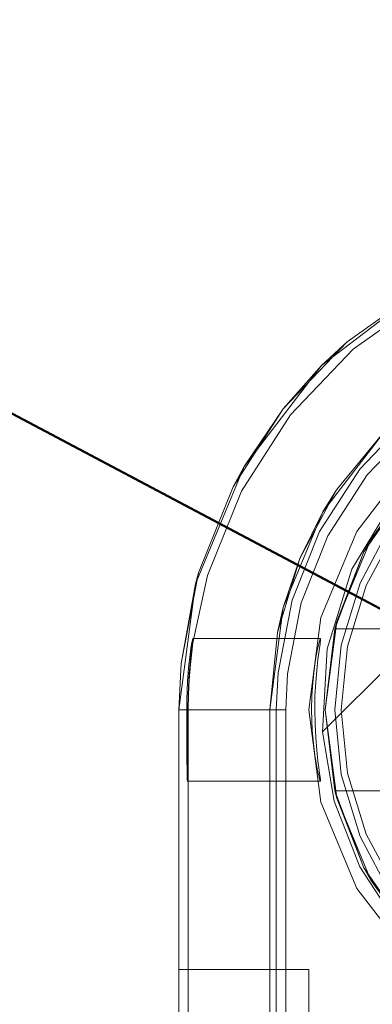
# Model space of a CAD drawing. Extents: x -420 to 300, y 62 to 1112.
# Tile 180 of 256: x -61.39 to -61.281, y 389.944 to 390.248. Entities that reach past the tile are written whole.
import ezdxf

# ---------------------------------------------------------------- set-up
doc = ezdxf.new("R2010")
doc.units = 0
doc.layers.get('0').update_dxf_attribs({"lineweight": 13})
doc.layers.add('ConnectionPoints', color=7, linetype='Continuous', lineweight=50)

# ---------------------------------------------------------------- blocks, each defined once
blk = doc.blocks.new('Blockreferenz-A06CPV5FL0', base_point=(-61.34085, 386.58521))
at = {"color": 251, "linetype": 'ByBlock', "lineweight": -2, "ltscale": 0.13, "true_color": 0x636363}
for p, q in [((-61.26586, 390.16511), (-61.29692, 390.14127)), ((-61.2872, 390.14639), (-61.26441, 390.16261)), ((-61.3065, 390.12615), (-61.2872, 390.14639)), ((-61.29692, 390.14127), (-61.32076, 390.11021)), ((-61.29664, 390.02842), (-61.18407, 390.14099)), ((-61.29664, 390.02842), (-61.18407, 390.14099)), ((-61.32162, 390.10262), (-61.3065, 390.12615)), ((-61.28292, 390.1076), (-61.26755, 390.12372)), ((-61.26864, 390.11299), (-61.28612, 390.09021)), ((-61.32076, 390.11021), (-61.33574, 390.07403)), ((-61.29496, 390.08887), (-61.28292, 390.1076)), ((-61.33201, 390.07665), (-61.32162, 390.10262)), ((-61.28759, 390.07856), (-61.27433, 390.10054)), ((-61.30323, 390.0682), (-61.29496, 390.08887)), ((-61.28612, 390.09021), (-61.29711, 390.06368)), ((-61.29517, 390.05404), (-61.28759, 390.07856)), ((-61.33652, 390.05584), (-61.33201, 390.07665)), ((-61.33574, 390.07403), (-61.34086, 390.03521)), ((-61.30744, 390.04634), (-61.30323, 390.0682)), ((-61.29711, 390.06368), (-61.30086, 390.03521)), ((-61.33669, 390.05677), (-61.3366, 390.05717)), ((-61.33658, 390.05714), (-61.33662, 390.0567)), ((-61.29727, 390.05721), (-61.3366, 390.05717)), ((-61.3366, 390.05717), (-61.33658, 390.05714)), ((-61.29746, 390.05677), (-61.29727, 390.05721)), ((-61.29726, 390.05679), (-61.29727, 390.05721)), ((-61.33724, 390.05324), (-61.33702, 390.05479)), ((-61.33686, 390.05464), (-61.33704, 390.05305)), ((-61.33702, 390.05479), (-61.33683, 390.05598)), ((-61.33689, 390.05303), (-61.33652, 390.05584)), ((-61.33672, 390.05587), (-61.33686, 390.05464)), ((-61.33683, 390.05598), (-61.33669, 390.05677)), ((-61.33662, 390.0567), (-61.33672, 390.05587)), ((-61.29825, 390.05348), (-61.2978, 390.05552)), ((-61.2978, 390.05552), (-61.29746, 390.05677)), ((-61.2977, 390.05351), (-61.29741, 390.05554)), ((-61.29741, 390.05554), (-61.29726, 390.05679)), ((-61.29664, 390.02842), (-61.29517, 390.05404)), ((-61.33773, 390.04915), (-61.33748, 390.05135)), ((-61.33748, 390.05135), (-61.33724, 390.05324)), ((-61.33704, 390.05305), (-61.33742, 390.04921)), ((-61.33731, 390.04919), (-61.33689, 390.05303)), ((-61.29875, 390.05076), (-61.29825, 390.05348)), ((-61.29805, 390.05077), (-61.2977, 390.05351)), ((-61.33795, 390.04669), (-61.33773, 390.04915)), ((-61.33768, 390.04444), (-61.33731, 390.04919)), ((-61.33742, 390.04921), (-61.33765, 390.04639)), ((-61.29924, 390.04744), (-61.29875, 390.05076)), ((-61.29842, 390.04743), (-61.29805, 390.05077)), ((-61.33815, 390.04403), (-61.33795, 390.04669)), ((-61.33765, 390.04639), (-61.33777, 390.04445)), ((-61.30797, 390.03521), (-61.30744, 390.04634)), ((-61.29965, 390.04365), (-61.29924, 390.04744)), ((-61.29874, 390.04364), (-61.29842, 390.04743)), ((-61.3383, 390.04119), (-61.33815, 390.04403)), ((-61.33777, 390.04445), (-61.33797, 390.03995)), ((-61.3379, 390.03994), (-61.33768, 390.04444)), ((-61.29992, 390.03952), (-61.29965, 390.04365)), ((-61.29896, 390.0395), (-61.29874, 390.04364)), ((-61.3384, 390.03823), (-61.3383, 390.04119)), ((-61.33797, 390.03995), (-61.33805, 390.03521)), ((-61.33797, 390.03521), (-61.3379, 390.03994)), ((-61.30001, 390.03521), (-61.29992, 390.03952)), ((-61.29903, 390.03521), (-61.29896, 390.0395)), ((-61.33843, 390.03521), (-61.3384, 390.03823)), ((-61.34086, 390.03521), (-61.33843, 390.03521)), ((-61.34086, 390.03521), (-61.34086, 386.73521)), ((-61.33843, 390.03521), (-61.33843, 390.03091)), ((-61.33805, 390.03521), (-61.33797, 390.03521)), ((-61.33805, 390.03521), (-61.33805, 390.03091)), ((-61.33797, 390.03521), (-61.33746, 390.03521)), ((-61.33797, 390.03521), (-61.33797, 390.03091)), ((-61.33746, 390.03521), (-61.33595, 390.03521)), ((-61.33595, 390.03521), (-61.33348, 390.03521)), ((-61.33348, 390.03521), (-61.33014, 390.03521)), ((-61.33014, 390.03521), (-61.32605, 390.03521)), ((-61.32605, 390.03521), (-61.32135, 390.03521)), ((-61.32135, 390.03521), (-61.31618, 390.03521)), ((-61.31618, 390.03521), (-61.31074, 390.03521)), ((-61.31074, 390.03521), (-61.30797, 390.03521)), ((-61.30797, 390.03521), (-61.30797, 386.73521)), ((-61.30086, 390.03521), (-61.29711, 390.00674)), ((-61.29996, 390.03198), (-61.30001, 390.03521)), ((-61.29895, 390.03085), (-61.29903, 390.03521)), ((-61.33843, 390.03091), (-61.33842, 390.02679)), ((-61.33805, 390.03091), (-61.33806, 390.02679)), ((-61.33797, 390.03091), (-61.33797, 390.02679)), ((-61.2998, 390.02884), (-61.29996, 390.03198)), ((-61.29873, 390.02667), (-61.29895, 390.03085)), ((-61.33842, 390.02679), (-61.3384, 390.02298)), ((-61.33806, 390.02679), (-61.33807, 390.02515)), ((-61.33797, 390.02679), (-61.33797, 390.02298)), ((-61.29956, 390.02583), (-61.2998, 390.02884)), ((-61.29841, 390.02283), (-61.29873, 390.02667)), ((-61.29304, 390.00702), (-61.29664, 390.02842)), ((-61.29664, 390.02842), (-61.29664, 390.02842)), ((-61.29304, 390.00702), (-61.29664, 390.02842)), ((-61.33807, 390.02515), (-61.33808, 390.02298)), ((-61.29925, 390.02303), (-61.29956, 390.02583)), ((-61.3384, 390.02298), (-61.33837, 390.01965)), ((-61.33808, 390.02298), (-61.3381, 390.01965)), ((-61.33797, 390.02298), (-61.33797, 390.01965)), ((-61.29889, 390.02049), (-61.29925, 390.02303)), ((-61.29851, 390.01827), (-61.29889, 390.02049)), ((-61.29803, 390.01946), (-61.29841, 390.02283)), ((-61.33837, 390.01965), (-61.33834, 390.01691)), ((-61.3381, 390.01965), (-61.33813, 390.01691)), ((-61.33797, 390.01965), (-61.33797, 390.01691)), ((-61.29814, 390.01641), (-61.29851, 390.01827)), ((-61.29776, 390.01738), (-61.29803, 390.01946)), ((-61.33834, 390.01691), (-61.33831, 390.01488)), ((-61.33831, 390.01488), (-61.33828, 390.01363)), ((-61.33816, 390.01488), (-61.3382, 390.01363)), ((-61.33813, 390.01691), (-61.33816, 390.01488)), ((-61.33797, 390.01691), (-61.33797, 390.01488)), ((-61.33797, 390.01488), (-61.33797, 386.75721)), ((-61.29781, 390.01495), (-61.29814, 390.01641)), ((-61.29754, 390.01392), (-61.29781, 390.01495)), ((-61.29753, 390.01569), (-61.29776, 390.01738)), ((-61.29735, 390.01442), (-61.29753, 390.01569)), ((-61.29726, 390.01359), (-61.29735, 390.01442)), ((-61.33828, 390.01363), (-61.33824, 390.01321)), ((-61.3382, 390.01363), (-61.33824, 390.01321)), ((-61.33824, 390.01321), (-61.29726, 390.01322)), ((-61.29735, 390.01333), (-61.29754, 390.01392)), ((-61.29726, 390.01322), (-61.29735, 390.01333)), ((-61.29726, 390.01322), (-61.29726, 390.01359)), ((-61.29711, 390.00674), (-61.28612, 389.98021)), ((-61.28516, 389.9868), (-61.29304, 390.00702)), ((-61.28516, 389.9868), (-61.29304, 390.00702)), ((-61.27332, 389.96861), (-61.28516, 389.9868)), ((-61.27332, 389.96861), (-61.28516, 389.9868)), ((-61.28612, 389.98021), (-61.26864, 389.95743))]:
    blk.add_line(p, q, dxfattribs=at)
blk = doc.blocks.new('Blockreferenz-A06CPV5NL0', base_point=(-61.34085, 386.58521))
at = {"color": 9, "linetype": 'ByBlock', "lineweight": -2, "ltscale": 0.13, "true_color": 0xc1c9c4}
for p, q in [((-61.26586, 390.16511), (-61.29692, 390.14127)), ((-61.26586, 390.16511), (-61.28908, 390.14857)), ((-61.28908, 390.14857), (-61.26586, 390.16511)), ((-61.30876, 390.12793), (-61.28908, 390.14857)), ((-61.28908, 390.14857), (-61.29692, 390.14127)), ((-61.29692, 390.14127), (-61.32076, 390.11021)), ((-61.29692, 390.14127), (-61.30876, 390.12793)), ((-61.32418, 390.10394), (-61.30876, 390.12793)), ((-61.30876, 390.12793), (-61.32076, 390.11021)), ((-61.28518, 390.10939), (-61.26944, 390.1259)), ((-61.29651, 390.09621), (-61.27712, 390.12147)), ((-61.27712, 390.12147), (-61.2923, 390.10299)), ((-61.32076, 390.11021), (-61.33574, 390.07403)), ((-61.32076, 390.11021), (-61.32418, 390.10394)), ((-61.29752, 390.09019), (-61.28518, 390.10939)), ((-61.32418, 390.10394), (-61.33478, 390.07747)), ((-61.30357, 390.08189), (-61.2923, 390.10299)), ((-61.2923, 390.10299), (-61.29651, 390.09621)), ((-61.3087, 390.06678), (-61.29651, 390.09621)), ((-61.29651, 390.09621), (-61.30357, 390.08189)), ((-61.27567, 390.09187), (-61.28509, 390.07424)), ((-61.28509, 390.07424), (-61.27567, 390.09187)), ((-61.274, 390.09076), (-61.28324, 390.07348)), ((-61.30599, 390.06901), (-61.29752, 390.09019)), ((-61.31051, 390.05901), (-61.30357, 390.08189)), ((-61.30357, 390.08189), (-61.3087, 390.06678)), ((-61.34018, 390.04947), (-61.33478, 390.07747)), ((-61.33478, 390.07747), (-61.33574, 390.07403)), ((-61.33574, 390.07403), (-61.34086, 390.03521)), ((-61.33574, 390.07403), (-61.34018, 390.04947)), ((-61.28509, 390.07424), (-61.2909, 390.05511)), ((-61.2909, 390.05511), (-61.28509, 390.07424)), ((-61.28324, 390.07348), (-61.28893, 390.05472)), ((-61.31286, 390.03521), (-61.3087, 390.06678)), ((-61.3087, 390.06678), (-61.31051, 390.05901)), ((-61.31031, 390.04661), (-61.30599, 390.06901)), ((-61.31051, 390.05901), (-61.31286, 390.03521)), ((-61.2909, 390.05511), (-61.29286, 390.03521)), ((-61.29286, 390.03521), (-61.2909, 390.05511)), ((-61.28893, 390.05472), (-61.29086, 390.03521)), ((-61.34018, 390.04947), (-61.34086, 390.03521)), ((-61.34086, 390.03521), (-61.34018, 390.04947)), ((-61.31086, 390.03521), (-61.31031, 390.04661)), ((-61.34086, 390.03521), (-61.34086, 386.73521)), ((-61.34086, 390.03521), (-61.34034, 390.03521)), ((-61.34086, 386.73521), (-61.34086, 390.03521)), ((-61.34086, 390.03521), (-61.34086, 390.03521)), ((-61.34034, 390.03521), (-61.33883, 390.03521)), ((-61.33883, 390.03521), (-61.33636, 390.03521)), ((-61.33636, 390.03521), (-61.33303, 390.03521)), ((-61.33303, 390.03521), (-61.32893, 390.03521)), ((-61.32893, 390.03521), (-61.32423, 390.03521)), ((-61.32423, 390.03521), (-61.31907, 390.03521)), ((-61.31907, 390.03521), (-61.31362, 390.03521)), ((-61.31362, 390.03521), (-61.31086, 390.03521)), ((-61.31286, 386.73521), (-61.31286, 390.03521)), ((-61.31286, 390.03521), (-61.31286, 389.85921)), ((-61.31286, 390.03521), (-61.31286, 390.03521)), ((-61.31086, 388.68521), (-61.31086, 390.03521)), ((-61.29286, 390.03521), (-61.2909, 390.01531)), ((-61.2909, 390.01531), (-61.29286, 390.03521)), ((-61.29086, 390.03521), (-61.28893, 390.0157)), ((-61.2909, 390.01531), (-61.28509, 389.99617)), ((-61.28509, 389.99617), (-61.2909, 390.01531)), ((-61.28893, 390.0157), (-61.28324, 389.99694)), ((-61.28324, 389.99694), (-61.274, 389.97965)), ((-61.28509, 389.99617), (-61.27567, 389.97854)), ((-61.27567, 389.97854), (-61.28509, 389.99617)), ((-61.34086, 389.95521), (-61.34086, 389.95418)), ((-61.30086, 389.95521), (-61.34086, 389.95521)), ((-61.34086, 389.95521), (-61.34086, 389.95521)), ((-61.30086, 389.95521), (-61.34086, 389.95521)), ((-61.34086, 389.95418), (-61.34086, 389.95521)), ((-61.34086, 389.95418), (-61.34086, 389.95119)), ((-61.34086, 389.95119), (-61.34086, 389.95418)), ((-61.30086, 389.95418), (-61.30086, 389.95521)), ((-61.30086, 389.95418), (-61.30086, 389.95521)), ((-61.30086, 389.95521), (-61.30086, 389.95521)), ((-61.30086, 389.95119), (-61.30086, 389.95418)), ((-61.30086, 389.95119), (-61.30086, 389.95418)), ((-61.34086, 389.95119), (-61.34086, 389.94642)), ((-61.34086, 389.94642), (-61.34086, 389.95119)), ((-61.30086, 389.94642), (-61.30086, 389.95119)), ((-61.30086, 389.94642), (-61.30086, 389.95119)), ((-61.34086, 389.94642), (-61.34086, 389.94021)), ((-61.34086, 389.94021), (-61.34086, 389.94642)), ((-61.30086, 389.94021), (-61.30086, 389.94642)), ((-61.30086, 389.94021), (-61.30086, 389.94642))]:
    blk.add_line(p, q, dxfattribs=at)
blk = doc.blocks.new('Blockreferenz-A06CPV5TL0', base_point=(-61.30585, 389.72281))
at = {"color": 0, "linetype": 'ByBlock', "lineweight": -2, "ltscale": 0.13}
for p, q in [((-61.28179, 390.08771), (-61.2651, 390.10945)), ((-61.2651, 390.10945), (-61.28179, 390.08771)), ((-61.28388, 390.08391), (-61.26951, 390.10477)), ((-61.26951, 390.10477), (-61.28388, 390.08391)), ((-61.26951, 390.10477), (-61.28179, 390.08771)), ((-61.26951, 390.10477), (-61.28179, 390.08771)), ((-61.29228, 390.06238), (-61.28179, 390.08771)), ((-61.28179, 390.08771), (-61.29228, 390.06238)), ((-61.28179, 390.08771), (-61.28388, 390.08391)), ((-61.28179, 390.08771), (-61.28388, 390.08391)), ((-61.29284, 390.06021), (-61.28388, 390.08391)), ((-61.28388, 390.08391), (-61.29284, 390.06021)), ((-61.28388, 390.08391), (-61.29228, 390.06238)), ((-61.28388, 390.08391), (-61.29228, 390.06238)), ((-61.29586, 390.03521), (-61.29228, 390.06238)), ((-61.29228, 390.06238), (-61.29586, 390.03521)), ((-61.29284, 390.06021), (-61.29586, 390.03521)), ((-61.29228, 390.06238), (-61.29284, 390.06021)), ((-61.29228, 390.06238), (-61.29284, 390.06021)), ((-61.29284, 390.06021), (-61.25624, 390.06021)), ((-61.29284, 390.06021), (-61.29284, 390.06021)), ((-61.25624, 390.06021), (-61.29284, 390.06021)), ((-61.29228, 390.00803), (-61.29586, 390.03521)), ((-61.29586, 390.03521), (-61.29284, 390.01021)), ((-61.29586, 390.03521), (-61.29228, 390.00803)), ((-61.29284, 390.01021), (-61.29228, 390.00803)), ((-61.29284, 390.01021), (-61.29228, 390.00803)), ((-61.28388, 389.98651), (-61.29284, 390.01021)), ((-61.25624, 390.01021), (-61.29284, 390.01021)), ((-61.29284, 390.01021), (-61.29284, 390.01021)), ((-61.29284, 390.01021), (-61.28388, 389.98651)), ((-61.25624, 390.01021), (-61.29284, 390.01021)), ((-61.29228, 390.00803), (-61.28388, 389.98651)), ((-61.28179, 389.98271), (-61.29228, 390.00803)), ((-61.29228, 390.00803), (-61.28388, 389.98651)), ((-61.29228, 390.00803), (-61.28179, 389.98271)), ((-61.28388, 389.98651), (-61.28179, 389.98271)), ((-61.26951, 389.96564), (-61.28388, 389.98651)), ((-61.28388, 389.98651), (-61.28179, 389.98271)), ((-61.28388, 389.98651), (-61.26951, 389.96564)), ((-61.28179, 389.98271), (-61.26951, 389.96564)), ((-61.2651, 389.96096), (-61.28179, 389.98271)), ((-61.28179, 389.98271), (-61.26951, 389.96564)), ((-61.28179, 389.98271), (-61.2651, 389.96096))]:
    blk.add_line(p, q, dxfattribs=at)
blk = doc.blocks.new('Bauteilbeschriftung-A06CPV63L0', base_point=(-83.66006, 390.01334))
at = {"color": 0, "linetype": 'ByBlock', "lineweight": -2, "ltscale": 0.5}
blk.add_line((-64.40887, 391.72693), (-61.17904, 390.01334), dxfattribs=at)

msp = doc.modelspace()

# ---------------------------------------------------------------- block references
at = {"ltscale": 0.13}
for name, p in [('Blockreferenz-A06CPV5FL0', (-61.34085, 386.58521)), ('Blockreferenz-A06CPV5NL0', (-61.34085, 386.58521)), ('Blockreferenz-A06CPV5TL0', (-61.30585, 389.72281))]:
    msp.add_blockref(name, p, dxfattribs=at)
at = {"layer": 'ConnectionPoints', "ltscale": 0.5}
msp.add_blockref('Bauteilbeschriftung-A06CPV63L0', (-83.66006, 390.01334), dxfattribs=at)

doc.saveas('drawing.dxf')
